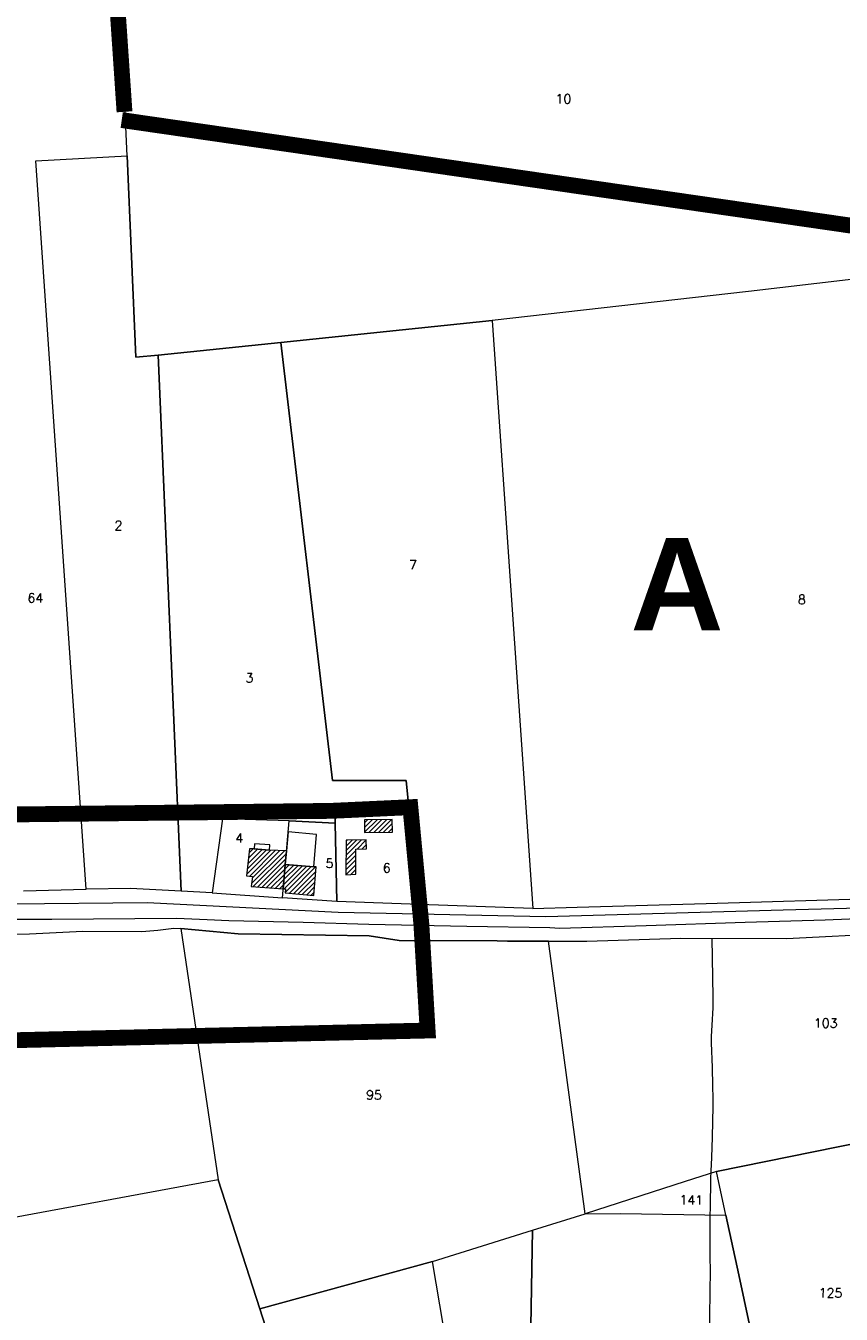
# Model space of a CAD drawing. Header units: metres. Extents: x 578835 to 593571, y 248557 to 255108.
# Tile 151 of 251: x 585612 to 585921, y 252113 to 252602. Entities that reach past the tile are written whole.
import ezdxf

# ---------------------------------------------------------------- set-up
doc = ezdxf.new("R2010")
doc.units = ezdxf.units.M
doc.linetypes.add('CACHEX2', pattern=[0.75, 0.5, -0.25])
doc.linetypes.add('SOLID_LINE', pattern=[0])
for name, color, linetype, lineweight in [('Cad-BATIMENT_BATI_LEGER13', 7, 'SOLID_LINE', 0), ('Cad-BATIMENT_BATI_PRIVE12', 7, 'SOLID_LINE', 0), ('Cad-BATIMENT_BATI_PRIVE12_HACH', 7, 'SOLID_LINE', 0), ('Cad-HYDROGRAPHI_COURS_D_EAU28', 5, 'SOLID_LINE', 0), ('Cad-PARCELLAIRE_PARCELLE1', 250, 'SOLID_LINE', 0), ('Cad-RESEAU_ROUT_AXE_DE_VOIE26', 255, 'SOLID_LINE', 0), ('Cad-RESEAU_ROUT_LIMITE_DE_VOIE_P23', 8, 'SOLID_LINE', 0), ('Cad-TOPONYMIE_NUMERO_DE_PARCELL182', 250, 'SOLID_LINE', 0), ('PLU', 7, 'CACHEX2', 5)]:
    doc.layers.add(name, color=color, linetype=linetype, lineweight=lineweight)
doc.layers.add('PLU nom', color=7, linetype='Continuous')
doc.styles.get("Standard").update_dxf_attribs({"font": 'arialbd_0.ttf', "height": 50})
doc.styles.add('TEXTSTYLE_45_11', font='txt.shx', dxfattribs={"oblique": 50})

msp = doc.modelspace()

# ---------------------------------------------------------------- hatches: boundary and pattern name
at = {"layer": 'Cad-BATIMENT_BATI_PRIVE12_HACH', "ltscale": 0.4}
h = msp.add_hatch(dxfattribs=at)
h.set_pattern_fill('ANSI31', color=256, scale=0.4, style=0)
h.paths.add_polyline_path([(585740.13, 252300.68), (585740.12, 252295.88), (585750.74, 252296), (585750.59, 252300.88)])
h = msp.add_hatch(dxfattribs=at)
h.set_pattern_fill('ANSI31', color=256, scale=0.4, style=0)
h.paths.add_polyline_path([(585732.97, 252279.89), (585736.82, 252280.11), (585736.77, 252289.58), (585740.89, 252289.7), (585740.77, 252293.14), (585733.11, 252293.06)])
h = msp.add_hatch(dxfattribs=at)
h.set_pattern_fill('ANSI31', color=256, scale=0.4, style=0)
h.paths.add_polyline_path([(585696.54, 252289.77), (585695.41, 252279.54), (585697.58, 252279.27), (585697.16, 252275.44), (585709.26, 252274.57), (585710.06, 252283.78), (585710.53, 252288.94), (585704.07, 252289.29), (585698.27, 252289.7)])
h = msp.add_hatch(dxfattribs=at)
h.set_pattern_fill('ANSI31', color=256, scale=0.4, style=0)
h.paths.add_polyline_path([(585710.06, 252283.78), (585709.26, 252274.57), (585710.17, 252274.53), (585710.05, 252273.08), (585720.94, 252272.09), (585721.76, 252282.86), (585720.93, 252282.9)])

# ---------------------------------------------------------------- linework, layer by layer
at = {"layer": 'Cad-BATIMENT_BATI_LEGER13'}
for points in [[(585711.15, 252296.24), (585710.53, 252288.94), (585710.06, 252283.78), (585720.93, 252282.9), (585721.89, 252295.14), (585711.15, 252296.24), (585711.15, 252296.24)], [(585711.15, 252296.24), (585710.53, 252288.94), (585710.06, 252283.78), (585720.93, 252282.9), (585721.89, 252295.14), (585711.15, 252296.24), (585711.15, 252296.24)], [(585704.07, 252289.29), (585704.24, 252291.31), (585698.44, 252291.6), (585698.27, 252289.7), (585704.07, 252289.29), (585704.07, 252289.29)], [(585704.07, 252289.29), (585704.24, 252291.31), (585698.44, 252291.6), (585698.27, 252289.7), (585704.07, 252289.29), (585704.07, 252289.29)]]:
    msp.add_lwpolyline(points, close=True, dxfattribs=at)
at = {"layer": 'Cad-BATIMENT_BATI_PRIVE12'}
for points in [[(585740.13, 252300.68), (585740.12, 252295.88), (585750.74, 252296), (585750.59, 252300.88), (585740.13, 252300.68), (585740.13, 252300.68)], [(585732.97, 252279.89), (585736.82, 252280.11), (585736.77, 252289.58), (585740.89, 252289.7), (585740.77, 252293.14), (585733.11, 252293.06), (585732.97, 252279.89), (585732.97, 252279.89)], [(585696.54, 252289.77), (585695.41, 252279.54), (585697.58, 252279.27), (585697.16, 252275.44), (585709.26, 252274.57), (585710.06, 252283.78), (585710.53, 252288.94), (585704.07, 252289.29), (585698.27, 252289.7), (585696.54, 252289.77), (585696.54, 252289.77)], [(585710.06, 252283.78), (585709.26, 252274.57), (585710.17, 252274.53), (585710.05, 252273.08), (585720.94, 252272.09), (585721.76, 252282.86), (585720.93, 252282.9), (585710.06, 252283.78), (585710.06, 252283.78)]]:
    msp.add_lwpolyline(points, close=True, dxfattribs=at)
at = {"layer": 'Cad-HYDROGRAPHI_COURS_D_EAU28'}
for points in [[(585939.51, 252263.66), (585914.77, 252262.7), (585884.42, 252261.83), (585846.86, 252260.57), (585814.15, 252259.5), (585810.42, 252259.75), (585778.97, 252260.23), (585741.72, 252261.01), (585716.84, 252261.83), (585688.68, 252262.48), (585680.41, 252262.79), (585668.84, 252263.27), (585621.55, 252262.87), (585585.2, 252262.94)], [(585584.43, 252257.31), (585613.02, 252257.48), (585633.29, 252258.51), (585655.64, 252258.37), (585661.78, 252258.88), (585667.82, 252259.62), (585670.46, 252259.5), (585692.14, 252257.53), (585741.92, 252256.68), (585753.28, 252254.96), (585790.38, 252254.84), (585794.35, 252254.73), (585809.85, 252254.69), (585824.44, 252254.68), (585860.11, 252255.89), (585900.1, 252255.78), (585939.66, 252257.76)]]:
    msp.add_lwpolyline(points, dxfattribs=at)
at = {"layer": 'Cad-PARCELLAIRE_PARCELLE1'}
for points in [[(585610.75, 252273.78), (585634.51, 252274.44), (585615.48, 252550.74), (585650.03, 252552.63), (585643.63, 252692.88), (585635.94, 252694.13), (585611.46, 252690.3)], [(585992.66, 252601.97), (585998.97, 252598.6), (586000.48, 252580.44), (586002.73, 252553.65), (586005.88, 252515.13), (586001.22, 252514.62), (585885.71, 252501.15), (585788.47, 252490.11), (585708.39, 252481.84), (585661.8, 252477.03), (585653.38, 252476.22), (585650.03, 252552.63), (585643.63, 252692.88)]]:
    msp.add_lwpolyline(points, dxfattribs=at)
for points in [[(585634.51, 252274.44), (585615.48, 252550.74), (585650.03, 252552.63), (585653.38, 252476.22), (585661.8, 252477.03), (585670.52, 252273.66), (585651.3, 252274.73), (585634.51, 252274.44), (585634.51, 252274.44)], [(585803.95, 252267.12), (585820.72, 252267.63), (585869.64, 252269.06), (585936.83, 252271.01), (585999.5, 252272.69), (586019.97, 252273.31), (586001.22, 252514.62), (585885.71, 252501.15), (585788.47, 252490.11), (585803.95, 252267.12), (585803.95, 252267.12)], [(585756.88, 252305.43), (585755.95, 252315.6), (585728, 252315.6), (585708.39, 252481.84), (585788.47, 252490.11), (585803.95, 252267.12), (585760.95, 252268.64), (585756.88, 252305.43), (585756.88, 252305.43)], [(585670.52, 252273.66), (585661.8, 252477.03), (585708.39, 252481.84), (585728, 252315.6), (585755.95, 252315.6), (585756.88, 252305.43), (585728.83, 252305.75), (585729.02, 252299.52), (585711.47, 252300.39), (585686.19, 252301.06), (585682.35, 252273.1), (585670.52, 252273.66), (585670.52, 252273.66)], [(585729.02, 252299.52), (585728.83, 252305.75), (585756.88, 252305.43), (585760.95, 252268.64), (585729.62, 252269.8), (585729.02, 252299.52), (585729.02, 252299.52)], [(585682.35, 252273.1), (585709.05, 252271.21), (585711.47, 252300.39), (585686.19, 252301.06), (585682.35, 252273.1), (585682.35, 252273.1)], [(585711.47, 252300.39), (585729.02, 252299.52), (585729.62, 252269.8), (585709.05, 252271.21), (585711.47, 252300.39), (585711.47, 252300.39)], [(585506.7, 252131.3), (585486.34, 252201.27), (585467.42, 252248.96), (585478.26, 252253.32), (585486.49, 252255.57), (585491.87, 252256.24), (585514.12, 252257.33), (585561.6, 252258.18), (585584.43, 252257.31), (585613.02, 252257.48), (585633.29, 252258.51), (585655.64, 252258.37), (585661.78, 252258.88), (585667.82, 252259.62), (585670.46, 252259.5), (585684.64, 252164.16), (585506.7, 252131.3), (585506.7, 252131.3)], [(585684.64, 252164.16), (585700.37, 252115.2), (585765.87, 252133.17), (585803.87, 252145.05), (585823.79, 252151.29), (585809.85, 252254.69), (585794.35, 252254.73), (585790.38, 252254.84), (585753.28, 252254.96), (585741.92, 252256.68), (585692.14, 252257.53), (585670.46, 252259.5), (585684.64, 252164.16), (585684.64, 252164.16)], [(585823.79, 252151.29), (585809.85, 252254.69), (585824.44, 252254.68), (585860.11, 252255.89), (585900.1, 252255.78), (585939.66, 252257.76), (585991.04, 252259.51), (586057.78, 252259.86), (586059.79, 252195.6), (585929.15, 252178.63), (585873.64, 252167.29), (585861.75, 252163.51), (585823.79, 252151.29), (585823.79, 252151.29)], [(585898.28, 252052.31), (585882.03, 252128.19), (585877.17, 252150.75), (585873.64, 252167.29), (585929.15, 252178.63), (585945.32, 252100.83), (585953.48, 252061.62), (585930.15, 252057.65), (585898.28, 252052.31), (585898.28, 252052.31)], [(585545.33, 252003.67), (585726.22, 252034.88), (585700.37, 252115.2), (585684.64, 252164.16), (585506.7, 252131.3), (585544.84, 252003.63), (585545.33, 252003.67), (585545.33, 252003.67)], [(585877.17, 252150.75), (585873.64, 252167.29), (585861.75, 252163.51), (585823.79, 252151.29), (585837.22, 252151.41), (585877.17, 252150.75), (585877.17, 252150.75)], [(585834.8, 252041.63), (585801.91, 252035.64), (585803.87, 252145.05), (585823.79, 252151.29), (585837.22, 252151.41), (585877.17, 252150.75), (585882.03, 252128.19), (585898.28, 252052.31), (585858.85, 252045.66), (585834.8, 252041.63), (585834.8, 252041.63)], [(585803.87, 252145.05), (585801.91, 252035.64), (585782.39, 252035.34), (585765.87, 252133.17), (585803.87, 252145.05), (585803.87, 252145.05)], [(585700.37, 252115.2), (585726.22, 252034.88), (585776.3, 252035.39), (585782.39, 252035.34), (585765.87, 252133.17), (585700.37, 252115.2), (585700.37, 252115.2)]]:
    msp.add_lwpolyline(points, close=True, dxfattribs=at)
at = {"layer": 'Cad-RESEAU_ROUT_AXE_DE_VOIE26'}
msp.add_lwpolyline([(586353.74, 252264.94), (586243.37, 252267.06), (586123.71, 252268.69), (586014.36, 252269.52), (585898.91, 252266.52), (585808.82, 252263.95), (585730.1, 252265.57), (585657.72, 252269.23), (585605.78, 252268.78)], dxfattribs=at)
at = {"layer": 'Cad-RESEAU_ROUT_LIMITE_DE_VOIE_P23'}
msp.add_lwpolyline([(585871.07, 252109.07), (585871.2, 252125), (585871.27, 252126.49), (585871.32, 252129.39), (585871.25, 252135.18), (585871.16, 252140.99), (585871.24, 252150.93), (585871.28, 252153.41), (585871.48, 252164.71), (585871.56, 252167.53), (585871.77, 252172.7), (585872.1, 252180.43), (585872.31, 252192.16), (585872.32, 252195.09), (585872.25, 252199.78), (585872.06, 252206.8), (585871.75, 252216.19), (585871.74, 252218.53), (585871.94, 252222.89), (585872.29, 252229.39), (585872.33, 252233.43), (585871.98, 252255.84)], dxfattribs=at)
at = {"layer": 'PLU', "color": 7, "ltscale": 2, "const_width": 6}
for points in [[(585644.89, 252692.72), (585644.89, 252692.72), (585645.94, 252615.85), (585649.08, 252569.3)], [(586003.42, 252514.7), (585648.03, 252566.16)]]:
    msp.add_lwpolyline(points, dxfattribs=at)
at = {"layer": 'PLU', "ltscale": 2, "const_width": 6}
msp.add_lwpolyline([(585467.42, 252248.96), (585481.57, 252214.19), (585764.04, 252220.82), (585761.67, 252261.09), (585761.67, 252261.09), (585757.5, 252305.53), (585727.28, 252304.13), (585601.46, 252302.72)], dxfattribs=at)

# ---------------------------------------------------------------- texts
at = {"layer": 'Cad-TOPONYMIE_NUMERO_DE_PARCELL182', "style": 'TEXTSTYLE_45_11'}
for s, height, p in [('10', 3.491, (585812.55, 252572.49)), ('2', 3.49, (585645.28, 252410.66)), ('7', 3.49, (585756.97, 252395.73)), ('64', 3.491, (585612.25, 252383.15)), ('8', 3.49, (585904.47, 252382.56)), ('3', 3.49, (585694.95, 252352.85)), ('4', 3.49, (585691.07, 252292.11)), ('5', 3.49, (585725.34, 252282.49)), ('6', 3.49, (585747, 252280.74)), ('103', 3.491, (585910.52, 252221.93)), ('95', 3.491, (585740.69, 252194.66)), ('141', 3.491, (585859.52, 252154.84)), ('125', 3.491, (585912.34, 252119.58))]:
    msp.add_text(s, height=height, rotation=359.5887, dxfattribs=at).set_placement(p)
at = {"layer": 'PLU nom', "insert": (585858.63, 252407.61), "char_height": 35, "width": 195.3422, "attachment_point": 2}
msp.add_mtext('A', dxfattribs=at)

doc.saveas('drawing.dxf')
